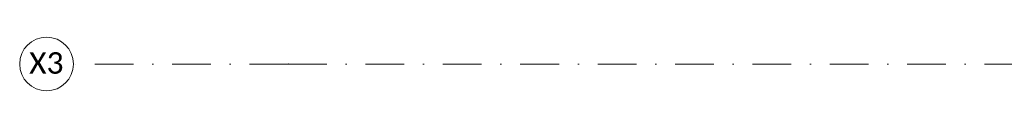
# Model space of a CAD drawing. Header units: centimetres. Extents: x -9388 to 91680, y -1419244 to 50347.
# Tile 59 of 183: x 30334 to 34917, y -710665 to -710415. Entities that reach past the tile are written whole.
import ezdxf
from ezdxf.enums import TextEntityAlignment as Align

# ---------------------------------------------------------------- set-up
doc = ezdxf.new("R2010")
doc.units = ezdxf.units.CM
doc.linetypes.add('Kropki i Kreski', pattern=[360, 180, -90, 0, -90])
doc.layers.add('Osie', color=7, linetype='Continuous')
for name, color, linetype, lineweight in [('Osie_Nr_pióra__1', 7, 'Continuous', 13), ('Osie_Nr_pióra__4', 7, 'Continuous', 13), ('Osie_Nr_pióra__7', 7, 'Continuous', 13), ('Q_podkład', 8, 'Continuous', 9)]:
    doc.layers.add(name, color=color, linetype=linetype, lineweight=lineweight)
doc.styles.add('GENERATED_STYLE_3', font='calibri.ttf')

# ---------------------------------------------------------------- blocks, each defined once
blk = doc.blocks.new('Standardowy znacznik siatki')
at = {"layer": 'Osie_Nr_pióra__4', "linetype": 'Kropki i Kreski'}
for q in [(0, 0), (17990.8, 0)]:
    blk.add_line((1000, 0), q, dxfattribs=at)
blk.add_point((1000, 0), dxfattribs=at)
blk.add_point((1000, 0), dxfattribs=at)
at = {"layer": 'Osie_Nr_pióra__7', "linetype": 'Continuous'}
blk.add_circle((-125, 0), 125, dxfattribs=at)
at = {"layer": 'Osie_Nr_pióra__1', "style": 'GENERATED_STYLE_3'}
for tag, p in [('AC_MarkerText_1_0', (-125, 4.9)), ('AC_MarkerText_1_1', (19115.8, 4.9))]:
    blk.add_attdef(tag, text='', height=100, rotation=360, dxfattribs=at).set_placement(p, align=Align.MIDDLE_CENTER)
blk = doc.blocks.new('PAB.01_RZUT PRZYZIEMIA')
at = {"layer": 'Osie', "color": 8, "linetype": 'Continuous'}
ref = blk.add_blockref('Standardowy znacznik siatki', (30584.3, -710540.3), dxfattribs=dict(at, zscale=1000, rotation=359.999997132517))
ref.add_attrib('AC_MarkerText_1', 'X3', dxfattribs={"layer": 'Osie_Nr_pióra__1', "color": 7, "height": 100, "rotation": 360, "style": 'GENERATED_STYLE_3'}).set_placement((30458.3, -710535.5), align=Align.MIDDLE_CENTER)

msp = doc.modelspace()

# ---------------------------------------------------------------- block references
at = {"layer": 'Q_podkład'}
msp.add_blockref('PAB.01_RZUT PRZYZIEMIA', (0, 0), dxfattribs=at)

doc.saveas('drawing.dxf')
